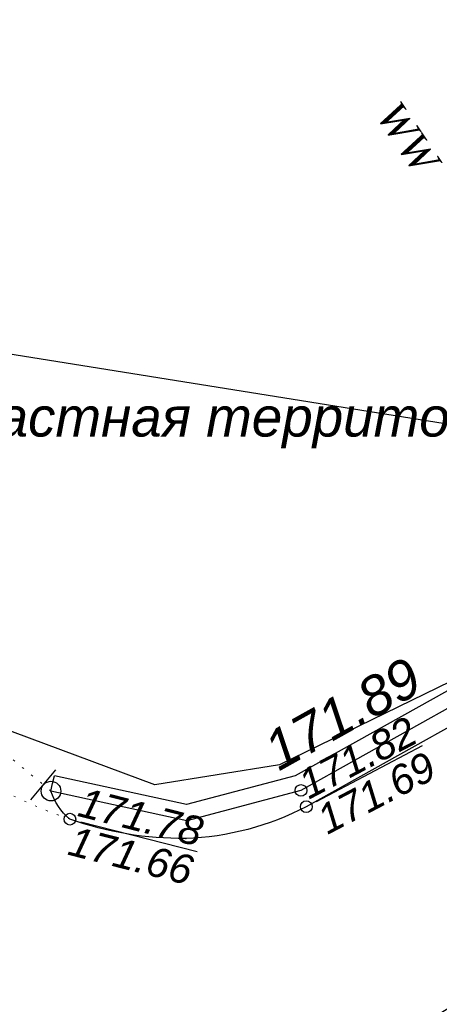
# Model space of a CAD drawing. Header units: metres. Extents: x 2193651 to 2201499, y 493187 to 494493.
# Tile 8 of 76: x 2199589 to 2199611, y 493635 to 493685. Entities that reach past the tile are written whole.
import ezdxf

# ---------------------------------------------------------------- set-up
doc = ezdxf.new("R2010")
doc.units = ezdxf.units.M
doc.set_wipeout_variables(frame=1)
doc.header["$PDSIZE"] = 0.25
doc.linetypes.add('366', pattern=[0.55, 0.05, -0.5])
doc.layers.add('contur_line', color=7, linetype='Continuous', lineweight=20)
for name, color, linetype in [('contur_line_fence', 7, 'Continuous'), ('contur_line_road', 7, 'Continuous'), ('p', 7, 'Continuous'), ('relief_point', 7, 'Continuous'), ('support', 7, 'Continuous'), ('z_text_net_electro', 7, 'Continuous'), ('z_text_relief_point', 7, 'Continuous'), ('z_text_vegetation_text', 7, 'Continuous')]:
    doc.layers.add(name, color=color, linetype=linetype)
doc.styles.add('Bm-431', font='timesi.ttf')
doc.styles.add('D-131', font='ariali.ttf')

# ---------------------------------------------------------------- blocks, each defined once
blk = doc.blocks.new('330')
h = blk.add_hatch(color=0)
edge = h.paths.add_edge_path()
edge.add_arc((0, 0), 0.15, 0, 360.0003)
at = {"color": 0}
blk.add_circle((0, 0), 0.15, dxfattribs=at)
blk = doc.blocks.new('330p')
at = {"color": 0}
blk.add_point((0, 0), dxfattribs=at)
blk = doc.blocks.new('475(c_1)')
h = blk.add_hatch(color=0)
edge = h.paths.add_edge_path()
edge.add_arc((0, 0), 0.25, 0, 360.0003)
at = {"color": 0}
blk.add_lwpolyline([(-0.25, -0.5), (-0.25, 0.5)], dxfattribs=at)
blk.add_circle((0, 0), 0.25, dxfattribs=at)
blk = doc.blocks.new('ж9итдщд')
at = {"color": 251, "lineweight": 25, "true_color": 0x5d5d5d}
for p, q in [((2196604.399, 493645.541), (2196609.812, 493648.38)), ((2196592.39, 493644.491), (2196598.326, 493642.983))]:
    blk.add_line(p, q, dxfattribs=at)
at = {"layer": 'contur_line', "color": 251, "linetype": '366', "true_color": 0x5d5d5d, "flags": 128}
blk.add_lwpolyline([(2196591.826, 493644.634, -0.073214), (2196585.434, 493647.906, -0.105571), (2196581.082, 493653.446)], format="xyb", dxfattribs=at)
blk.add_lwpolyline([(2196590.862, 493646.066), (2196585.096, 493650.824), (2196582.974, 493652.71)], dxfattribs=at)
at = {"layer": 'contur_line_fence', "color": 251, "true_color": 0x5d5d5d}
for p, q in [((2196629.084, 493661.238), (2196603.312, 493646.845)), ((2196629.474, 493660.54), (2196603.614, 493646.098)), ((2196590.947, 493646.457), (2196591.033, 493646.847)), ((2196597.766, 493645.377), (2196591.033, 493646.847)), ((2196603.312, 493646.845), (2196597.766, 493645.377)), ((2196590.862, 493646.066), (2196590.947, 493646.457)), ((2196597.784, 493644.554), (2196590.862, 493646.066)), ((2196603.614, 493646.098), (2196597.784, 493644.554))]:
    blk.add_line(p, q, dxfattribs=at)
at = {"layer": 'contur_line_road', "color": 251, "true_color": 0x5d5d5d, "flags": 128}
for points in [[(2196630.676, 493659.372), (2196629.82, 493659.738), (2196603.884, 493645.27, -0.113094), (2196597.734, 493643.648, -0.087528), (2196591.826, 493644.634, -0.148895), (2196590.862, 493646.066)], [(2196652.246, 493362.792, 0.019787), (2196652.194, 493371.108, 0.055836), (2196650.068, 493384.574), (2196642.244, 493414.468), (2196633.264, 493447.742), (2196622.97, 493486.44), (2196612.168, 493525.924), (2196601.47, 493564.54), (2196597.43, 493579.788), (2196593.878, 493594.514, -0.115805), (2196595.376, 493619.274, -0.116777), (2196603.846, 493629.834, -0.043341), (2196614.23, 493636.814), (2196636.692, 493647.82)]]:
    blk.add_lwpolyline(points, format="xyb", dxfattribs=at)
at = {"layer": 'p', "color": 251, "linetype": 'Continuous', "true_color": 0x5d5d5d}
blk.add_lwpolyline([(2196596.152, 493646.386), (2196586.552, 493649.946), (2196583.112, 493657.926), (2196578.072, 493686.206), (2196574.632, 493713.386), (2196574.532, 493728.326), (2196576.232, 493734.066), (2196576.012, 493746.206), (2196574.812, 493765.346), (2196577.472, 493765.166), (2196577.472, 493761.166), (2196578.312, 493756.106), (2196583.052, 493747.146), (2196591.752, 493730.686), (2196597.912, 493719.006), (2196629.412, 493660.506), (2196602.512, 493647.406)], close=True, dxfattribs=at)
at = {"layer": 'relief_point', "color": 251, "true_color": 0x5d5d5d, "xscale": 2, "yscale": 2, "zscale": 2}
for name, p in [('330', (2196603.614, 493646.098, 343.772)), ('330', (2196603.884, 493645.27, 343.372)), ('330', (2196591.826, 493644.634, 343.318)), ('330p', (2196597.784, 493644.554, 343.596)), ('330p', (2196597.734, 493643.648, 343.126))]:
    blk.add_blockref(name, p, dxfattribs=at)
at = {"layer": 'support', "color": 251, "true_color": 0x5d5d5d, "xscale": 2, "yscale": 2, "zscale": 2, "rotation": 320.4711610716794}
blk.add_blockref('475(c_1)', (2196590.862, 493646.066), dxfattribs=at)
at = {"layer": 'z_text_net_electro', "color": 251, "true_color": 0x5d5d5d, "style": 'Bm-431'}
blk.add_text(' WW ', height=1.5, rotation=304.0428, dxfattribs=at).set_placement((2196607.073, 493680.993))
at = {"layer": 'z_text_relief_point', "color": 251, "true_color": 0x5d5d5d, "style": 'D-131'}
for s, height, rotation, p in [(' 171.89', 2, 29.1543, (2196601.799, 493646.678)), ('171.82', 1.5, 27.6795, (2196604.009, 493645.618)), ('171.69', 1.5, 27.6795, (2196604.962, 493643.824)), ('171.78', 1.5, 345.748, (2196592.155, 493644.809)), ('171.66', 1.5, 345.748, (2196591.651, 493642.84))]:
    blk.add_text(s, height=height, rotation=rotation, dxfattribs=at).set_placement(p)
at = {"layer": 'z_text_vegetation_text', "color": 251, "true_color": 0x5d5d5d, "style": 'D-131'}
blk.add_text('частная территория', height=2, dxfattribs=at).set_placement((2196586.694, 493664.134))
at = {"color": 7, "lineweight": 0, "true_color": 0xffffff}
blk.add_wipeout([(2197379.001, 493517.103), (2197495.512, 493517.103), (2197495.512, 494487.366), (2196201.796, 494487.366), (2196201.796, 493187.366), (2197495.512, 493187.366), (2197495.512, 493517.103), (2196554.68, 493517.103), (2196554.68, 493858.249), (2197070.734, 494090.366), (2197224.867, 494090.366), (2197276.818, 493979.65), (2197379.001, 493803.734)], dxfattribs=at)

msp = doc.modelspace()

# ---------------------------------------------------------------- block references
at = {"color": 1, "lineweight": 100}
msp.add_blockref('ж9итдщд', (3000, 0), dxfattribs=at)

# ---------------------------------------------------------------- next in the draw order: linework, layer by layer
at = {"color": 7, "lineweight": 25}
msp.add_line((2199552.383, 493674.17), (2199628.435, 493661.994), dxfattribs=at)

doc.saveas('drawing.dxf')
